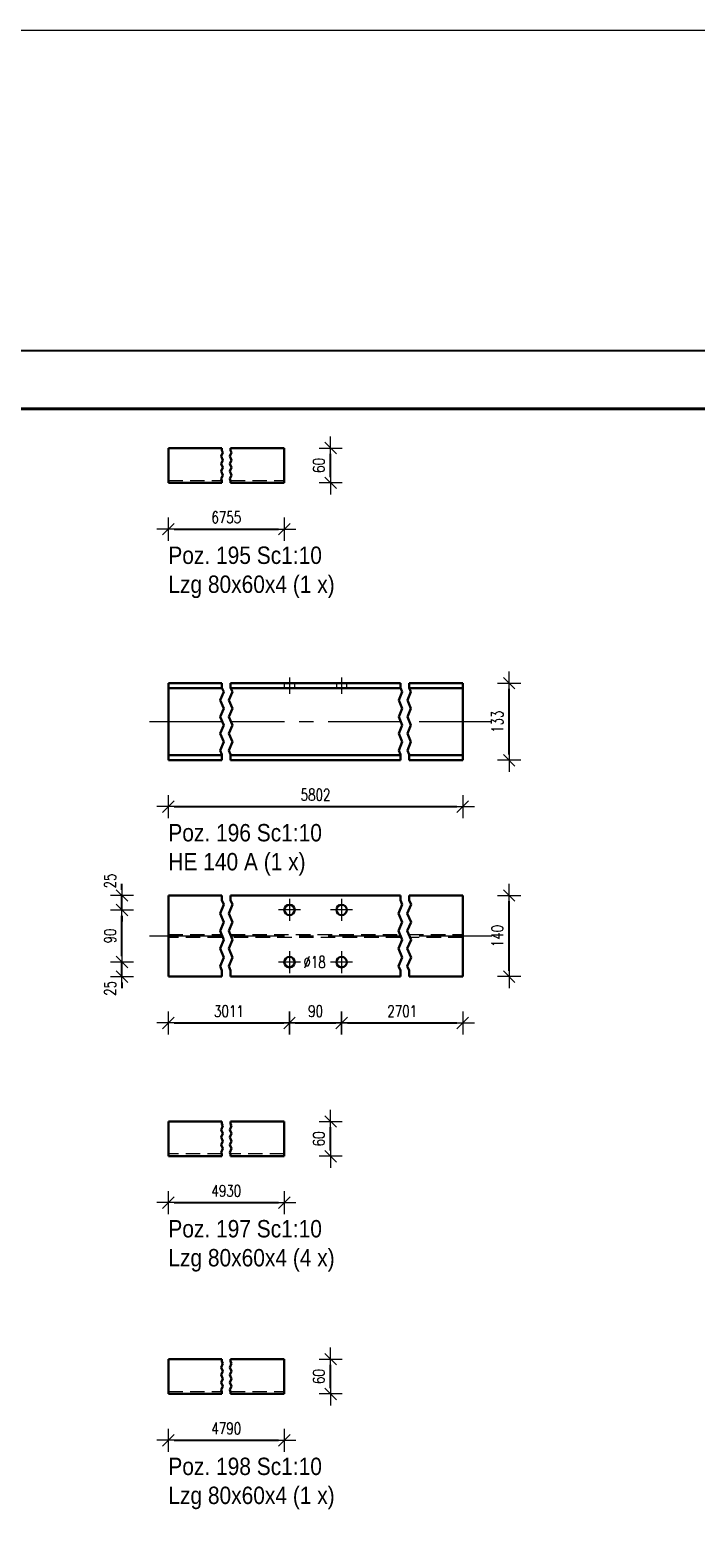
# Model space of a CAD drawing. Header units: millimetres. Extents: x -148 to 458, y 13010 to 13506.
# Tile 3 of 10: x 17 to 132, y 13225 to 13485. Entities that reach past the tile are written whole.
import ezdxf

# ---------------------------------------------------------------- set-up
doc = ezdxf.new("R2010")
doc.units = ezdxf.units.MM
doc.header["$LTSCALE"] = 10
doc.linetypes.add('HIDDEN', pattern=[0.375, 0.25, -0.125])
doc.linetypes.add('MITTE', pattern=[2, 1.25, -0.25, 0.25, -0.25])
doc.layers.get('Defpoints').update_dxf_attribs({"color": 1})
doc.layers.add('_FORMATKA', color=8, linetype='Continuous', plot=False)
for name, color, linetype, lineweight in [('_RAMKA', 7, 'Continuous', 35), ('PS_DIM', 4, 'Continuous', 13), ('PS_Hidden', 2, 'HIDDEN', 9), ('PS_Mid', 5, 'MITTE', 15), ('PS_Shape', 161, 'Continuous', 30), ('PS_SOLID', 7, 'Continuous', 30), ('PS_TEXT', 3, 'Continuous', 18)]:
    doc.layers.add(name, color=color, linetype=linetype, lineweight=lineweight)
doc.styles.add('gil', font='txt', dxfattribs={"width": 0.9})
doc.styles.add('simplex', font='simplex.shx', dxfattribs={"width": 0.75})
doc.dimstyles.new('1_10_PRZ', dxfattribs={"dimtxt": 2, "dimasz": 1, "dimexe": 2, "dimexo": 5, "dimgap": 1, "dimtad": 1, "dimdec": 0, "dimlfac": 10, "dimtxsty": 'simplex', "dimblk": 'dimznak', "dimcen": 2, "dimse1": 1, "dimse2": 1, "dimclrt": 3, "dimadec": 1, "dimazin": 0, "dimtfac": 1, "dimtdec": 0, "dimtix": 1, "dimtmove": 2, "dimatfit": 3, "dimldrblk": 'dim-grot', "dimfxl": 1, "dimarcsym": 0})
doc.dimstyles.new('1_10_PRZ_DS1-LS10', dxfattribs={"dimtxt": 2, "dimasz": 1, "dimexe": 2, "dimexo": 5, "dimgap": 1, "dimtad": 1, "dimdec": 0, "dimlfac": 10, "dimtxsty": 'simplex', "dimblk": 'dimznak', "dimcen": 2, "dimse1": 1, "dimse2": 1, "dimclrt": 3, "dimadec": 1, "dimazin": 0, "dimtfac": 1, "dimtdec": 0, "dimtix": 1, "dimtmove": 2, "dimatfit": 3, "dimldrblk": 'dim-grot', "dimfxl": 1, "dimarcsym": 0})

# ---------------------------------------------------------------- blocks, each defined once
blk = doc.blocks.new('dim-grot')
blk.add_hatch(color=256).paths.add_polyline_path([(0, 0), (-2, 0.5), (-2, -0.5)])
blk.add_lwpolyline([(0, 0), (-2, 0.5), (-2, -0.5), (0, 0)])
blk = doc.blocks.new('dimznak')
at = {"color": 0}
for points in [[(0, 2), (0, -2)], [(-2, 0), (2, 0)]]:
    blk.add_lwpolyline(points, dxfattribs=at)
at = {"color": 2}
blk.add_lwpolyline([(1, 1), (-1, -1)], dxfattribs=at)
blk = doc.blocks.new('*D90')
at = {"layer": 'Defpoints', "color": 0, "transparency": 16777216}
for p in [(33.09, 13324.65), (61.99, 13324.65), (41.09, 13322.15)]:
    blk.add_point(p, dxfattribs=at)
at = {"layer": 'PS_DIM', "color": 0, "lineweight": -2, "transparency": 16777216}
for p, q in [((33.09, 13325.65), (33.09, 13326.65)), ((33.09, 13322.15), (33.09, 13324.65)), ((33.09, 13321.15), (33.09, 13320.15))]:
    blk.add_line(p, q, dxfattribs=at)
for p, rotation in [((33.09, 13324.65), 270), ((33.09, 13322.15), 90)]:
    blk.add_blockref('dimznak', p, dxfattribs=dict(at, rotation=rotation))
at = {"layer": 'PS_DIM', "color": 3, "transparency": 16777216, "insert": (31.05, 13320.12), "char_height": 2, "attachment_point": 5, "rotation": 90, "style": 'simplex'}
blk.add_mtext('25', dxfattribs=at)
blk = doc.blocks.new('*D92')
at = {"layer": 'Defpoints', "color": 0, "transparency": 16777216}
for p in [(33.09, 13336.15), (41.09, 13336.15), (61.99, 13333.65)]:
    blk.add_point(p, dxfattribs=at)
at = {"layer": 'PS_DIM', "color": 0, "lineweight": -2, "transparency": 16777216}
for p, q in [((33.09, 13337.15), (33.09, 13338.15)), ((33.09, 13333.65), (33.09, 13336.15)), ((33.09, 13332.65), (33.09, 13331.65))]:
    blk.add_line(p, q, dxfattribs=at)
for p, rotation in [((33.09, 13336.15), 270), ((33.09, 13333.65), 90)]:
    blk.add_blockref('dimznak', p, dxfattribs=dict(at, rotation=rotation))
at = {"layer": 'PS_DIM', "color": 3, "transparency": 16777216, "insert": (31.05, 13338.65), "char_height": 2, "attachment_point": 5, "rotation": 90, "style": 'simplex'}
blk.add_mtext('25', dxfattribs=at)
blk = doc.blocks.new('*D21')
at = {"color": 252, "lineweight": -2, "transparency": 16777216}
blk.add_line((-591, 475.33), (-3, 475.33), dxfattribs=at)
at = {"layer": 'Defpoints', "color": 0, "transparency": 16777216}
for p in [(0, 475.33), (-594, 420), (0, 420)]:
    blk.add_point(p, dxfattribs=at)
at = {"color": 252, "lineweight": -2, "transparency": 16777216, "xscale": 3, "yscale": 3, "zscale": 3, "rotation": 180}
blk.add_blockref('dimznak', (-594, 475.33), dxfattribs=at)
at = {"color": 252, "lineweight": -2, "transparency": 16777216, "xscale": 3, "yscale": 3, "zscale": 3}
blk.add_blockref('dimznak', (0, 475.33), dxfattribs=at)
at = {"color": 252, "transparency": 16777216, "insert": (-297, 485.83), "char_height": 15, "attachment_point": 5, "style": 'simplex'}
blk.add_mtext('594', dxfattribs=at)
blk = doc.blocks.new('*X283')
at = {"color": 1}
for p, q in [((50.2, 13411.93), (50.48, 13412.58)), ((50.34, 13412.91), (50.34, 13413.35)), ((50.48, 13412.58), (50.34, 13412.91)), ((51.7, 13411.93), (51.98, 13412.58)), ((51.84, 13412.91), (51.84, 13413.35)), ((51.98, 13412.58), (51.84, 13412.91)), ((50.48, 13411.28), (50.2, 13411.93)), ((50.2, 13410.63), (50.48, 13411.28)), ((50.48, 13409.98), (50.2, 13410.63)), ((50.2, 13409.33), (50.48, 13409.98)), ((51.98, 13411.28), (51.7, 13411.93)), ((51.7, 13410.63), (51.98, 13411.28)), ((51.98, 13409.98), (51.7, 13410.63)), ((51.7, 13409.33), (51.98, 13409.98)), ((50.48, 13408.68), (50.2, 13409.33)), ((50.2, 13408.03), (50.48, 13408.68)), ((50.34, 13407.71), (50.2, 13408.03)), ((50.34, 13407.35), (50.34, 13407.71)), ((51.98, 13408.68), (51.7, 13409.33)), ((51.7, 13408.03), (51.98, 13408.68)), ((51.84, 13407.71), (51.7, 13408.03)), ((51.84, 13407.35), (51.84, 13407.71))]:
    blk.add_line(p, q, dxfattribs=at)
at = {"layer": 'PS_Hidden', "color": 2, "linetype": 'HIDDEN'}
for p, q in [((41.09, 13407.75), (50.34, 13407.75)), ((51.84, 13407.75), (61.09, 13407.75))]:
    blk.add_line(p, q, dxfattribs=at)
at = {"layer": 'PS_SOLID', "color": 7, "linetype": 'Continuous'}
for p, q in [((50.34, 13413.35), (41.09, 13413.35)), ((41.09, 13413.35), (41.09, 13407.35)), ((61.09, 13413.35), (51.84, 13413.35)), ((61.09, 13407.35), (61.09, 13413.35)), ((41.09, 13407.35), (50.34, 13407.35)), ((51.84, 13407.35), (61.09, 13407.35))]:
    blk.add_line(p, q, dxfattribs=at)
blk = doc.blocks.new('*X284')
at = {"color": 3, "style": 'gil', "width": 0.9}
for s, p in [('Poz. 195 Sc1:10', (41.09, 13393.35)), ('Lzg 80x60x4 (1 x)', (41.09, 13388.35))]:
    blk.add_text(s, height=3, dxfattribs=at).set_placement(p)
blk = doc.blocks.new('*X285')
at = {"color": 1}
for p, q in [((50.65, 13371.28), (50.04, 13369.84)), ((50.34, 13372.78), (50.34, 13372)), ((50.34, 13372), (50.65, 13371.28)), ((52.15, 13371.28), (51.54, 13369.84)), ((51.84, 13372.78), (51.84, 13372)), ((51.84, 13372), (52.15, 13371.28)), ((81.45, 13371.28), (80.84, 13369.84)), ((81.14, 13372.78), (81.14, 13372)), ((81.14, 13372), (81.45, 13371.28)), ((82.95, 13371.28), (82.34, 13369.84)), ((82.64, 13372.78), (82.64, 13372)), ((82.64, 13372), (82.95, 13371.28)), ((50.04, 13369.84), (50.65, 13368.39)), ((50.65, 13368.39), (50.04, 13366.95)), ((51.54, 13369.84), (52.15, 13368.39)), ((52.15, 13368.39), (51.54, 13366.95)), ((80.84, 13369.84), (81.45, 13368.39)), ((81.45, 13368.39), (80.84, 13366.95)), ((82.34, 13369.84), (82.95, 13368.39)), ((82.95, 13368.39), (82.34, 13366.95)), ((50.04, 13366.95), (50.65, 13365.51)), ((51.54, 13366.95), (52.15, 13365.51)), ((80.84, 13366.95), (81.45, 13365.51)), ((82.34, 13366.95), (82.95, 13365.51)), ((50.65, 13365.51), (50.04, 13364.07)), ((50.04, 13364.07), (50.65, 13362.63)), ((52.15, 13365.51), (51.54, 13364.07)), ((51.54, 13364.07), (52.15, 13362.63)), ((81.45, 13365.51), (80.84, 13364.07)), ((80.84, 13364.07), (81.45, 13362.63)), ((82.95, 13365.51), (82.34, 13364.07)), ((82.34, 13364.07), (82.95, 13362.63)), ((50.65, 13362.63), (50.04, 13361.19)), ((50.04, 13361.19), (50.34, 13360.47)), ((50.34, 13360.47), (50.34, 13359.48)), ((52.15, 13362.63), (51.54, 13361.19)), ((51.54, 13361.19), (51.84, 13360.47)), ((51.84, 13360.47), (51.84, 13359.48)), ((81.45, 13362.63), (80.84, 13361.19)), ((80.84, 13361.19), (81.14, 13360.47)), ((81.14, 13360.47), (81.14, 13359.48)), ((82.95, 13362.63), (82.34, 13361.19)), ((82.34, 13361.19), (82.64, 13360.47)), ((82.64, 13360.47), (82.64, 13359.48))]:
    blk.add_line(p, q, dxfattribs=at)
at = {"layer": 'PS_Hidden', "color": 2, "linetype": 'HIDDEN'}
for p, q in [((61.09, 13372.78), (61.09, 13371.93)), ((62.89, 13371.93), (62.89, 13372.78)), ((70.09, 13372.78), (70.09, 13371.93)), ((70.09, 13372.78), (70.09, 13371.93)), ((71.89, 13371.93), (71.89, 13372.78))]:
    blk.add_line(p, q, dxfattribs=at)
at = {"layer": 'PS_Mid', "color": 5, "linetype": 'MITTE'}
for p, q in [((61.99, 13373.78), (61.99, 13370.93)), ((61.99, 13373.78), (61.99, 13370.93)), ((70.99, 13373.78), (70.99, 13370.93)), ((70.99, 13373.78), (70.99, 13370.93)), ((50.34, 13366.13), (36.09, 13366.13)), ((81.14, 13366.13), (51.84, 13366.13)), ((96.89, 13366.13), (82.64, 13366.13))]:
    blk.add_line(p, q, dxfattribs=at)
at = {"layer": 'PS_SOLID', "color": 7, "linetype": 'Continuous'}
for p, q in [((50.34, 13372.78), (41.09, 13372.78)), ((41.09, 13372.78), (41.09, 13371.93)), ((41.09, 13371.93), (50.34, 13371.93)), ((41.09, 13371.93), (41.09, 13360.33)), ((81.14, 13372.78), (51.84, 13372.78)), ((51.84, 13371.93), (61.99, 13371.93)), ((61.99, 13371.93), (70.99, 13371.93)), ((70.99, 13371.93), (81.14, 13371.93)), ((91.89, 13372.78), (82.64, 13372.78)), ((82.64, 13371.93), (91.89, 13371.93)), ((91.89, 13371.93), (91.89, 13372.78)), ((91.89, 13360.33), (91.89, 13371.93)), ((50.34, 13360.33), (41.09, 13360.33)), ((41.09, 13360.33), (41.09, 13359.48)), ((41.09, 13359.48), (50.34, 13359.48)), ((81.14, 13360.33), (51.84, 13360.33)), ((51.84, 13359.48), (81.14, 13359.48)), ((91.89, 13360.33), (82.64, 13360.33)), ((82.64, 13359.48), (91.89, 13359.48)), ((91.89, 13359.48), (91.89, 13360.33))]:
    blk.add_line(p, q, dxfattribs=at)
blk = doc.blocks.new('*X286')
at = {"color": 3, "style": 'gil', "width": 0.9}
for s, p in [('Poz. 196 Sc1:10', (41.09, 13345.48)), ('HE 140 A (1 x)', (41.09, 13340.48))]:
    blk.add_text(s, height=3, dxfattribs=at).set_placement(p)
blk = doc.blocks.new('*X287')
at = {"color": 1}
for p, q in [((50.66, 13334.57), (50.02, 13333.05)), ((50.34, 13336.15), (50.34, 13335.33)), ((50.34, 13335.33), (50.66, 13334.57)), ((52.16, 13334.57), (51.52, 13333.05)), ((51.84, 13336.15), (51.84, 13335.33)), ((51.84, 13335.33), (52.16, 13334.57)), ((81.46, 13334.57), (80.82, 13333.05)), ((81.14, 13336.15), (81.14, 13335.33)), ((81.14, 13335.33), (81.46, 13334.57)), ((82.96, 13334.57), (82.32, 13333.05)), ((82.64, 13336.15), (82.64, 13335.33)), ((82.64, 13335.33), (82.96, 13334.57)), ((50.02, 13333.05), (50.66, 13331.54)), ((51.52, 13333.05), (52.16, 13331.54)), ((80.82, 13333.05), (81.46, 13331.54)), ((82.32, 13333.05), (82.96, 13331.54)), ((50.66, 13331.54), (50.02, 13330.02)), ((50.02, 13330.02), (50.66, 13328.5)), ((52.16, 13331.54), (51.52, 13330.02)), ((51.52, 13330.02), (52.16, 13328.5)), ((81.46, 13331.54), (80.82, 13330.02)), ((80.82, 13330.02), (81.46, 13328.5)), ((82.96, 13331.54), (82.32, 13330.02)), ((82.32, 13330.02), (82.96, 13328.5)), ((50.66, 13328.5), (50.02, 13326.99)), ((50.02, 13326.99), (50.66, 13325.47)), ((52.16, 13328.5), (51.52, 13326.99)), ((51.52, 13326.99), (52.16, 13325.47)), ((81.46, 13328.5), (80.82, 13326.99)), ((80.82, 13326.99), (81.46, 13325.47)), ((82.96, 13328.5), (82.32, 13326.99)), ((82.32, 13326.99), (82.96, 13325.47)), ((50.66, 13325.47), (50.02, 13323.95)), ((52.16, 13325.47), (51.52, 13323.95)), ((81.46, 13325.47), (80.82, 13323.95)), ((82.96, 13325.47), (82.32, 13323.95)), ((50.02, 13323.95), (50.34, 13323.19)), ((50.34, 13323.19), (50.34, 13322.15)), ((51.52, 13323.95), (51.84, 13323.19)), ((51.84, 13323.19), (51.84, 13322.15)), ((80.82, 13323.95), (81.14, 13323.19)), ((81.14, 13323.19), (81.14, 13322.15)), ((82.32, 13323.95), (82.64, 13323.19)), ((82.64, 13323.19), (82.64, 13322.15))]:
    blk.add_line(p, q, dxfattribs=at)
at = {"layer": 'PS_Hidden', "color": 2, "linetype": 'HIDDEN'}
for p, q in [((41.09, 13329.43), (50.34, 13329.43)), ((51.84, 13329.43), (81.14, 13329.43)), ((82.64, 13329.43), (91.89, 13329.43)), ((50.34, 13328.88), (41.09, 13328.88)), ((81.14, 13328.88), (51.84, 13328.88)), ((91.89, 13328.88), (82.64, 13328.88))]:
    blk.add_line(p, q, dxfattribs=at)
at = {"layer": 'PS_Mid', "color": 5, "linetype": 'MITTE'}
for p, q in [((61.99, 13335.55), (61.99, 13331.75)), ((70.99, 13335.55), (70.99, 13331.75)), ((63.89, 13333.65), (60.09, 13333.65)), ((72.89, 13333.65), (69.09, 13333.65)), ((50.34, 13329.15), (36.09, 13329.15)), ((81.14, 13329.15), (51.84, 13329.15)), ((96.89, 13329.15), (82.64, 13329.15)), ((63.89, 13324.65), (60.09, 13324.65)), ((61.99, 13326.55), (61.99, 13322.75)), ((72.89, 13324.65), (69.09, 13324.65)), ((70.99, 13326.55), (70.99, 13322.75))]:
    blk.add_line(p, q, dxfattribs=at)
at = {"layer": 'PS_SOLID', "color": 7, "linetype": 'Continuous'}
for p, q in [((50.34, 13336.15), (41.09, 13336.15)), ((41.09, 13336.15), (41.09, 13322.15)), ((61.99, 13336.15), (51.84, 13336.15)), ((70.99, 13336.15), (61.99, 13336.15)), ((81.14, 13336.15), (70.99, 13336.15)), ((91.89, 13336.15), (82.64, 13336.15)), ((91.89, 13322.15), (91.89, 13336.15)), ((41.09, 13322.15), (50.34, 13322.15)), ((51.84, 13322.15), (81.14, 13322.15)), ((82.64, 13322.15), (91.89, 13322.15))]:
    blk.add_line(p, q, dxfattribs=at)
at = {"layer": 'PS_SOLID', "color": 7}
for centre in [(61.99, 13333.65), (70.99, 13333.65), (61.99, 13324.65), (70.99, 13324.65)]:
    blk.add_circle(centre, 0.9, dxfattribs=at)
blk = doc.blocks.new('*X288')
at = {"color": 1}
for p, q in [((50.2, 13295.73), (50.48, 13296.38)), ((50.48, 13295.08), (50.2, 13295.73)), ((50.34, 13296.71), (50.34, 13297.15)), ((50.48, 13296.38), (50.34, 13296.71)), ((51.7, 13295.73), (51.98, 13296.38)), ((51.98, 13295.08), (51.7, 13295.73)), ((51.84, 13296.71), (51.84, 13297.15)), ((51.98, 13296.38), (51.84, 13296.71)), ((50.2, 13294.43), (50.48, 13295.08)), ((50.48, 13293.78), (50.2, 13294.43)), ((50.2, 13293.13), (50.48, 13293.78)), ((50.48, 13292.48), (50.2, 13293.13)), ((51.7, 13294.43), (51.98, 13295.08)), ((51.98, 13293.78), (51.7, 13294.43)), ((51.7, 13293.13), (51.98, 13293.78)), ((51.98, 13292.48), (51.7, 13293.13)), ((50.2, 13291.83), (50.48, 13292.48)), ((50.34, 13291.51), (50.2, 13291.83)), ((50.34, 13291.15), (50.34, 13291.51)), ((51.7, 13291.83), (51.98, 13292.48)), ((51.84, 13291.51), (51.7, 13291.83)), ((51.84, 13291.15), (51.84, 13291.51))]:
    blk.add_line(p, q, dxfattribs=at)
at = {"layer": 'PS_Hidden', "color": 2, "linetype": 'HIDDEN'}
for p, q in [((50.34, 13291.55), (41.09, 13291.55)), ((61.09, 13291.55), (51.84, 13291.55))]:
    blk.add_line(p, q, dxfattribs=at)
at = {"layer": 'PS_SOLID', "color": 7, "linetype": 'Continuous'}
for p, q in [((50.34, 13297.15), (41.09, 13297.15)), ((41.09, 13297.15), (41.09, 13291.15)), ((61.09, 13297.15), (51.84, 13297.15)), ((61.09, 13291.15), (61.09, 13297.15)), ((41.09, 13291.15), (50.34, 13291.15)), ((51.84, 13291.15), (61.09, 13291.15))]:
    blk.add_line(p, q, dxfattribs=at)
blk = doc.blocks.new('*X289')
at = {"color": 3, "style": 'gil', "width": 0.9}
for s, p in [('Poz. 197 Sc1:10', (41.09, 13277.15)), ('Lzg 80x60x4 (4 x)', (41.09, 13272.15))]:
    blk.add_text(s, height=3, dxfattribs=at).set_placement(p)
blk = doc.blocks.new('*X290')
at = {"color": 1}
for p, q in [((50.2, 13254.73), (50.48, 13255.38)), ((50.48, 13254.08), (50.2, 13254.73)), ((50.2, 13253.43), (50.48, 13254.08)), ((50.34, 13255.71), (50.34, 13256.15)), ((50.48, 13255.38), (50.34, 13255.71)), ((51.7, 13254.73), (51.98, 13255.38)), ((51.98, 13254.08), (51.7, 13254.73)), ((51.7, 13253.43), (51.98, 13254.08)), ((51.84, 13255.71), (51.84, 13256.15)), ((51.98, 13255.38), (51.84, 13255.71)), ((50.48, 13252.78), (50.2, 13253.43)), ((50.2, 13252.13), (50.48, 13252.78)), ((50.48, 13251.48), (50.2, 13252.13)), ((50.2, 13250.83), (50.48, 13251.48)), ((51.98, 13252.78), (51.7, 13253.43)), ((51.7, 13252.13), (51.98, 13252.78)), ((51.98, 13251.48), (51.7, 13252.13)), ((51.7, 13250.83), (51.98, 13251.48)), ((50.34, 13250.51), (50.2, 13250.83)), ((50.34, 13250.15), (50.34, 13250.51)), ((51.84, 13250.51), (51.7, 13250.83)), ((51.84, 13250.15), (51.84, 13250.51))]:
    blk.add_line(p, q, dxfattribs=at)
at = {"layer": 'PS_Hidden', "color": 2, "linetype": 'HIDDEN'}
for p, q in [((41.09, 13250.55), (50.34, 13250.55)), ((51.84, 13250.55), (61.09, 13250.55))]:
    blk.add_line(p, q, dxfattribs=at)
at = {"layer": 'PS_SOLID', "color": 7, "linetype": 'Continuous'}
for p, q in [((50.34, 13256.15), (41.09, 13256.15)), ((41.09, 13256.15), (41.09, 13250.15)), ((61.09, 13256.15), (51.84, 13256.15)), ((61.09, 13250.15), (61.09, 13256.15)), ((41.09, 13250.15), (50.34, 13250.15)), ((51.84, 13250.15), (61.09, 13250.15))]:
    blk.add_line(p, q, dxfattribs=at)
blk = doc.blocks.new('*X291')
at = {"color": 3, "style": 'gil', "width": 0.9}
for s, p in [('Poz. 198 Sc1:10', (41.09, 13236.15)), ('Lzg 80x60x4 (1 x)', (41.09, 13231.15))]:
    blk.add_text(s, height=3, dxfattribs=at).set_placement(p)
blk = doc.blocks.new('*U16')
at = {"layer": '_FORMATKA', "lineweight": -3}
blk.add_lwpolyline([(-594, 0), (0, 0), (0, 420), (-594, 420)], close=True, dxfattribs=at)
at = {"layer": '_RAMKA', "lineweight": -3, "const_width": 0.5}
blk.add_lwpolyline([(-564, 10), (-10, 10), (-10, 410), (-564, 410)], close=True, dxfattribs=at)
dim = blk.add_linear_dim(base=(0, 475.33), p1=(-594, 420), p2=(0, 420), dimstyle='1_10_PRZ', override={"dimscale": 3, "dimtxt": 5, "dimlfac": 1, "dimclrd": 252, "dimclrt": 252})
dim.commit()
dim.dimension.update_dxf_attribs({"geometry": '*D21', "text_midpoint": (-297, 485.83)})

msp = doc.modelspace()

# ---------------------------------------------------------------- block references
at = {"layer": 'PS_DIM'}
msp.add_blockref('*U16', (452.42, 13010.12), dxfattribs=at)
at = {"layer": 'PS_Shape', "color": 2}
for name in ['*X283', '*X288', '*X290']:
    msp.add_blockref(name, (0, 0), dxfattribs=at)
at = {"layer": 'PS_Shape', "color": 6}
for name in ['*X285', '*X287']:
    msp.add_blockref(name, (0, 0), dxfattribs=at)
at = {"layer": 'PS_TEXT'}
for name in ['*X284', '*X286', '*X289', '*X291']:
    msp.add_blockref(name, (0, 0), dxfattribs=at)

# ---------------------------------------------------------------- texts
at = {"layer": 'PS_DIM', "insert": (64.39, 13324.65), "char_height": 2, "attachment_point": 4, "style": 'simplex'}
msp.add_mtext('\\A1;%%c18', dxfattribs=at)

# ---------------------------------------------------------------- dimensions: what is measured, and where the dimension line sits
at = {"layer": 'PS_DIM'}
for base, p1, p2, location in [((69.09, 13413.35), (61.09, 13407.35), (61.09, 13413.35), (67.05, 13410.35)), ((99.89, 13372.78), (91.89, 13359.48), (91.89, 13372.78), (97.85, 13366.13)), ((99.89, 13336.15), (91.89, 13322.15), (91.89, 13336.15), (97.85, 13329.15)), ((33.09, 13333.65), (61.99, 13324.65), (61.99, 13333.65), (31.05, 13329.15)), ((69.09, 13297.15), (61.09, 13291.15), (61.09, 13297.15), (67.05, 13294.15)), ((69.09, 13256.15), (61.09, 13250.15), (61.09, 13256.15), (67.05, 13253.15))]:
    msp.add_linear_dim(base=base, p1=p1, p2=p2, angle=90, location=location, dimstyle='1_10_PRZ_DS1-LS10', dxfattribs=at).render()
for base, p1, p2, location, text in [((61.09, 13399.35), (41.09, 13407.35), (61.09, 13407.35), (51.09, 13401.39), '6755'), ((91.89, 13351.48), (41.09, 13359.48), (91.89, 13359.48), (66.49, 13353.52), '5802'), ((61.99, 13314.15), (41.09, 13322.15), (61.99, 13324.65), (51.54, 13316.19), '3011'), ((91.89, 13314.15), (70.99, 13324.65), (91.89, 13322.15), (81.44, 13316.19), '2701'), ((61.09, 13283.15), (41.09, 13291.15), (61.09, 13291.15), (51.09, 13285.19), '4930'), ((61.09, 13242.15), (41.09, 13250.15), (61.09, 13250.15), (51.09, 13244.19), '4790')]:
    msp.add_linear_dim(base=base, p1=p1, p2=p2, location=location, text=text, dimstyle='1_10_PRZ_DS1-LS10', dxfattribs=at).render()
for base, p1, p2, picture, middle in [((33.09, 13336.15), (61.99, 13333.65), (41.09, 13336.15), '*D92', (31.05, 13338.65)), ((33.09, 13324.65), (41.09, 13322.15), (61.99, 13324.65), '*D90', (31.05, 13320.12))]:
    dim = msp.add_linear_dim(base=base, p1=p1, p2=p2, angle=90, dimstyle='1_10_PRZ_DS1-LS10', dxfattribs=at)
    dim.commit()
    dim.dimension.update_dxf_attribs({"geometry": picture, "text_midpoint": middle, "dimtype": 128})
msp.add_linear_dim(base=(70.99, 13314.15), p1=(61.99, 13324.65), p2=(70.99, 13324.65), location=(66.49, 13316.19), dimstyle='1_10_PRZ_DS1-LS10', dxfattribs=at).render()

doc.saveas('drawing.dxf')
